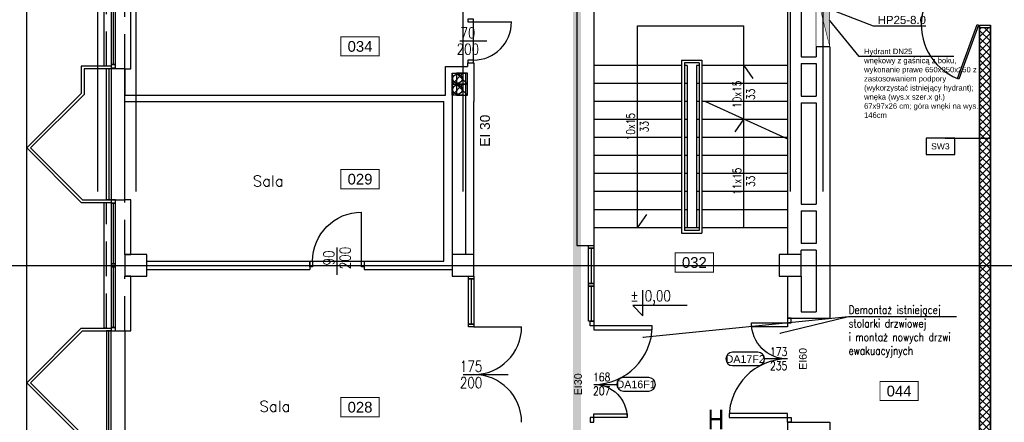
# Model space of a CAD drawing. Header units: centimetres. Extents: x -228435 to 111511, y -89367 to 428125.
# Tile 30 of 216: x -73269 to -55213, y 44125 to 51500. Entities that reach past the tile are written whole.
import ezdxf
from ezdxf.enums import TextEntityAlignment as Align
from ezdxf.xclip import XClip

# ---------------------------------------------------------------- set-up
doc = ezdxf.new("R2010")
doc.units = ezdxf.units.CM
doc.header["$LTSCALE"] = 50
doc.header["$XCLIPFRAME"] = 0
for name, pattern in [('DASHDOT2', [12.7, 6.35, -3.175, 0, -3.175]), ('DIVIDE', [31.75, 12.7, -6.35, 0, -6.35, 0, -6.35]), ('HIDDEN', [9.525, 6.35, -3.175])]:
    doc.linetypes.add(name, pattern=pattern)
doc.layers.get('0').update_dxf_attribs({"color": 8})
for name, color, linetype in [('ARCH_ETAPOWANIE', 8, 'DIVIDE'), ('ARCH_GK', 8, 'Continuous'), ('ARCH_HYDRANTY', 8, 'Continuous'), ('ARCH_INFO_AREA_ETYKIETY_200', 8, 'Continuous'), ('ARCH_INFO_ETYK_DRZWI', 8, 'Continuous'), ('ARCH_INFO_ETYK_DRZWI_IST', 8, 'Continuous'), ('ARCH_INFO_KOTY_WYSOKOŚCIOWE_IST', 8, 'Continuous'), ('ARCH_INFO_ODPORNOŚĆ OGNIOWA', 8, 'Continuous'), ('ARCH_INFO_OPISY', 8, 'Continuous'), ('ARCH_INFO_OPISY_IST', 8, 'Continuous'), ('ARCH_INFO_OPISY_PRZEGRODY', 8, 'Continuous'), ('ARCH_INFO_OSIE_IST', 8, 'DASHDOT2'), ('ARCH_INFO_SCHODY_IST', 8, 'Continuous'), ('ARCH_MUROWANE_IST', 8, 'Continuous'), ('ARCH_NIEWIDOK_IST', 8, 'HIDDEN'), ('ARCH_OCIEPLENIE_IST', 8, 'Continuous'), ('ARCH_OTWORY_WENTYLACJA_IST', 8, 'Continuous'), ('ARCH_PRZEKROJOWE_IST', 8, 'Continuous'), ('ARCH_SCHODY_IST', 8, 'Continuous'), ('ARCH_WIDOK_IST', 8, 'Continuous'), ('ARCH_ŚLUSARKA_DRZWI', 8, 'Continuous'), ('ARCH_ŚLUSARKA_DRZWI_IST', 8, 'Continuous'), ('ARCH_ŚLUSARKA_OKNA_IST', 8, 'Continuous'), ('ARCH_ŻELBET_IST', 8, 'Continuous'), ('bgde_ opis hydranty', 8, 'Continuous'), ('KJP_HYDRANTY', 8, 'Continuous'), ('Kondygnacja +0$0$ARCH_GK', 8, 'Continuous'), ('Kondygnacja -1$0$ARCH_HYDRANTY', 8, 'Continuous'), ('Obudowy i okł. słupów$0$ARCH_INFO_OPISY', 8, 'Continuous'), ('Osie rzutów$0$ARCH_INFO_OSIE_OPISY_IST', 8, 'Continuous'), ('RYSUNKOWE_XREF', 8, 'Continuous')]:
    doc.layers.add(name, color=color, linetype=linetype)
doc.styles.add('Arial', font='ARIAL.TTF')
doc.styles.add('EtykietaPow01', font='ARIALN.TTF')
doc.styles.add('Obudowy i okł. słupów$0$Standard', font='txt')
doc.styles.add('Romans', font='Romans.shx')
doc.styles.add('ROMANS-50-CM', font='romans.shx', dxfattribs={"width": 0.8, "height": 10})
doc.dimstyles.new('ISO-25', dxfattribs={"dimtxt": 2.5, "dimasz": 2.5, "dimexe": 1.25, "dimexo": 0.625, "dimtad": 1, "dimtxsty": 'Standard', "dimcen": 2.5, "dimadec": 0, "dimazin": 0, "dimtfac": 1, "dimtmove": 0, "dimatfit": 3, "dimfxl": 0, "dimarcsym": 0})
doc.dimstyles.new('Obudowy i okł. słupów$0$ISO-25', dxfattribs={"dimtxt": 2.5, "dimasz": 2.5, "dimexe": 1.25, "dimexo": 15, "dimtad": 1, "dimtxsty": 'Obudowy i okł. słupów$0$Standard', "dimcen": 2.5, "dimadec": 0, "dimazin": 0, "dimtfac": 1, "dimtmove": 0, "dimatfit": 3, "dimfxl": 0, "dimarcsym": 0})

# ---------------------------------------------------------------- blocks, each defined once
blk = doc.blocks.new('T-drzwi_prawe-200')
at = {"layer": 'ARCH_INFO_ETYK_DRZWI'}
blk.add_line((0, 0), (60, 0), dxfattribs=at)
blk.add_lwpolyline([(143.7, 17.5), (77.5, 17.5, 1), (77.5, -17.5), (143.7, -17.5, 1)], format="xyb", close=True, dxfattribs=at)
at = {"layer": 'ARCH_INFO_ETYK_DRZWI', "color": 1, "style": 'Arial'}
blk.add_attdef('ADS_DRZWI:ODPORNOŚĆ_OGNIOWA', text='', height=20, rotation=90, dxfattribs=at).set_placement((-25.5, 0.1), align=Align.BOTTOM_CENTER)
at = {"layer": 'ARCH_INFO_ETYK_DRZWI', "style": 'Romans', "width": 0.8}
for tag, p in [('ADS_DRZWI:SZEROKOŚĆ', (20.5, 8)), ('ADS_DRZWI:WYSOKOŚĆ', (20.5, -28))]:
    blk.add_attdef(tag, text='', height=22, dxfattribs=at).set_placement(p, align=Align.CENTER)
at = {"layer": 'ARCH_INFO_ETYK_DRZWI', "style": 'Arial'}
blk.add_attdef('ADS_DRZWI:SYMBOL', text='', height=20, dxfattribs=at).set_placement((110.7, 0), align=Align.MIDDLE)
blk = doc.blocks.new('T-drzwi_lewe-200')
at = {"layer": 'ARCH_INFO_ETYK_DRZWI'}
blk.add_line((0, 0), (-60, 0), dxfattribs=at)
blk.add_lwpolyline([(-77.5, 17.5), (-143.7, 17.5, 1), (-143.7, -17.5), (-77.5, -17.5, 1)], format="xyb", close=True, dxfattribs=at)
at = {"layer": 'ARCH_INFO_ETYK_DRZWI', "style": 'Arial'}
blk.add_attdef('ADS_DRZWI:ODPORNOŚĆ_OGNIOWA', text='', height=20, rotation=90, dxfattribs=at).set_placement((56.4, 0.1), align=Align.BOTTOM_CENTER)
at = {"layer": 'ARCH_INFO_ETYK_DRZWI', "style": 'Romans', "width": 0.8}
for tag, p in [('ADS_DRZWI:SZEROKOŚĆ', (-23, 7.9)), ('ADS_DRZWI:WYSOKOŚĆ', (-23, -29))]:
    blk.add_attdef(tag, text='', height=22, dxfattribs=at).set_placement(p, align=Align.CENTER)
at = {"layer": 'ARCH_INFO_ETYK_DRZWI', "style": 'Arial'}
blk.add_attdef('ADS_DRZWI:SYMBOL', text='', height=20, dxfattribs=at).set_placement((-110.6, 0), align=Align.MIDDLE)
blk = doc.blocks.new('DRZWI70')
blk.add_line((-35, 0), (-35, 70))
at = {"lineweight": -3}
for p, q in [((0, -25), (0, 25)), ((35, 0), (-35, 0))]:
    blk.add_line(p, q, dxfattribs=at)
for points in [[(-40, -10), (-35, -10), (-35, 0), (-40, 0)], [(35, -10), (40, -10), (40, 0), (35, 0)]]:
    blk.add_lwpolyline(points, close=True, dxfattribs=at)
blk.add_arc((-35, 0), 70, 0, 90, dxfattribs=at)
blk = doc.blocks.new('DRZWI90')
blk.add_line((-45, 0), (-45, 90))
at = {"lineweight": -3}
for p, q in [((0, -25), (0, 25)), ((45, 0), (-45, 0))]:
    blk.add_line(p, q, dxfattribs=at)
for points in [[(-50, -10), (-45, -10), (-45, 0), (-50, 0)], [(45, -10), (50, -10), (50, 0), (45, 0)]]:
    blk.add_lwpolyline(points, close=True, dxfattribs=at)
blk.add_arc((-45, 0), 90, 0, 90, dxfattribs=at)
blk = doc.blocks.new('etykieta_numer')
at = {"color": 0, "linetype": 'ByBlock', "const_width": 2.44}
blk.add_lwpolyline([(-50, -50), (-50, 0), (50, 0), (50, -50)], close=True, dxfattribs=at)
at = {"color": 0, "linetype": 'ByBlock', "style": 'Arial'}
blk.add_attdef('AECAREA:NUMBER', text='', height=28, dxfattribs=at).set_placement((0, -25), align=Align.MIDDLE)
blk = doc.blocks.new('Osie rzutów')
at = {"layer": 'ARCH_INFO_OSIE_IST', "ltscale": 10}
for p, q in [((4930, 12510), (4930, 4623.3)), ((5000, 12510), (5000, 4512.3)), ((5600, 12510), (5600, 4512.3)), ((6200, 12510), (6200, 4800)), ((6200, 12510), (6200, 4571.2)), ((6260, 12510), (6260, 4623.3)), ((4436, 9200), (15156.5, 9200))]:
    blk.add_line(p, q, dxfattribs=at)
blk = doc.blocks.new('A$C6FDA0163')
at = {"layer": 'RYSUNKOWE_XREF'}
blk.add_blockref('Osie rzutów', (-10460, -9819, -630), dxfattribs=at)
blk = doc.blocks.new('Obudowy i okł. słupów$0$_Dot')
at = {"color": 0, "linetype": 'ByBlock', "lineweight": -2}
blk.add_line((-0.5, 0), (-1, 0), dxfattribs=at)
at = {"color": 0, "linetype": 'ByBlock', "const_width": 0.5}
blk.add_lwpolyline([(-0.25, 0, 1), (0.25, 0, 1)], format="xyb", close=True, dxfattribs=at)

msp = doc.modelspace()

# ---------------------------------------------------------------- hatches: boundary and pattern name
at = {"layer": 'ARCH_GK', "linetype": 'Continuous', "lineweight": -3}
h = msp.add_hatch(dxfattribs=at)
h.set_pattern_fill('ANSI37', color=256, scale=30, style=0)
h.set_pattern_definition([(45, (-121140, -45000), (-67.35192, 67.35192), []), (135, (-121140, -45000), (-67.35192, -67.35192), [])])
h.paths.add_polyline_path([(-55665, 54650), (-55465, 54650), (-55465, 62985), (-55740, 62985), (-55740, 64900), (-55465, 64900), (-55465, 65100), (-55940, 65100), (-55940, 62785), (-55665, 62785), (-55665, 59075), (-56250, 59075), (-56250, 58925), (-55665, 58925)])
h.paths.add_polyline_path([(-55465, 53500), (-55665, 53500), (-55665, 52500), (-55465, 52500)])
h.paths.add_polyline_path([(-55665, 42650), (-55465, 42650), (-55465, 51350), (-55665, 51350)])
h.paths.add_polyline_path([(-55665, 40500), (-55465, 40500), (-55465, 41500), (-55665, 41500)])
h.paths.add_polyline_path([(-55665, 30650), (-55465, 30650), (-55465, 39350), (-55665, 39350)])
h.paths.add_polyline_path([(-55665, 28500), (-55465, 28500), (-55465, 29500), (-55665, 29500)])
h.paths.add_polyline_path([(-55465, 27350), (-55665, 27350), (-55665, 19215), (-55940, 19215), (-55940, 16900), (-55465, 16900), (-55465, 17100), (-55740, 17100), (-55740, 19015), (-55465, 19015)])
at = {"layer": 'Kondygnacja -1$0$ARCH_HYDRANTY'}
h = msp.add_hatch(color=256, dxfattribs=at)
h.paths.add_polyline_path([(-58416.29407, 51014.91592), (-58416.29407, 51945), (-58651.26269, 51945)])
h.paths.add_polyline_path([(-58416.29407, 51964.91592), (-58656.29407, 51964.91592), (-58651.26269, 51945), (-58416.29407, 51945)])

# ---------------------------------------------------------------- linework, layer by layer
at = {"layer": 'ARCH_ETAPOWANIE', "ltscale": 10, "const_width": 150, "elevation": 630}
msp.add_lwpolyline([(-32748.04041, 102637.86797), (-71890, 102620.1903), (-71740, 89900), (-59190, 89900), (-59190, 71200), (-71590, 71200), (-71590, 58800), (-65060, 58800), (-65060, 57540), (-63050, 57540), (-63050, -5675.91583)], dxfattribs=at)
at = {"layer": 'ARCH_GK', "linetype": 'Continuous', "lineweight": -3}
msp.add_line((-55465, 51350, 630), (-55665, 51350, 630), dxfattribs=at)
at = {"layer": 'ARCH_GK', "linetype": 'Continuous', "lineweight": -3, "elevation": 630}
for points in [[(-55665, 42650), (-55665, 51350)], [(-55465, 51350), (-55465, 42650)]]:
    msp.add_lwpolyline(points, dxfattribs=at)
at = {"layer": 'ARCH_INFO_KOTY_WYSOKOŚCIOWE_IST', "elevation": 630}
msp.add_lwpolyline([(-61029.62166, 46261.78218), (-62026.80561, 46261.78218), (-61839.30561, 46074.28218), (-61839.30561, 46542.71586)], dxfattribs=at)
at = {"layer": 'ARCH_INFO_OPISY_PRZEGRODY', "elevation": 630}
msp.add_lwpolyline([(-56647.75741, 49029.27451), (-56122.75741, 49029.27451), (-56122.75741, 49329.27451), (-56647.75741, 49329.27451), (-56647.75741, 49029.27451)], close=True, dxfattribs=at)
msp.add_lwpolyline([(-56295.06535, 49329.27451), (-55451.45702, 49329.27451)], dxfattribs=at)
at = {"layer": 'ARCH_INFO_SCHODY_IST'}
for p, q in [((-61940, 47690, 630), (-61940, 51390, 630)), ((-61940, 51390, 630), (-59990, 51390, 630)), ((-59990, 47690, 630), (-59990, 51390, 630)), ((-59990, 50660, 630), (-59825.64227, 50420.81234, 630)), ((-59990, 49684.84786, 630), (-60154.35773, 49445.6602, 630)), ((-61940, 47690, 630), (-61765.99932, 47929.23197, 630))]:
    msp.add_line(p, q, dxfattribs=at)
at = {"layer": 'ARCH_MUROWANE_IST', "ltscale": 4}
for p, q in [((-63050, 54210, 630), (-63050, 47365, 630)), ((-62740, 52950, 630), (-62740, 47365, 630)), ((-59190, 52800, 630), (-59190, 47200, 630)), ((-58940, 52800, 630), (-58940, 50820, 630)), ((-58665, 51005, 630), (-58665, 50820, 630)), ((-58415, 51005, 630), (-58415, 46030, 630)), ((-58940, 50820, 630), (-58665, 50820, 630)), ((-71340, 50600, 630), (-71340, 50120, 630)), ((-65460, 50120, 630), (-65460, 50640, 630)), ((-65460, 50640, 630), (-65060, 50640, 630)), ((-65060, 50710, 630), (-64940, 50710, 630)), ((-65060, 50710, 630), (-65060, 50640, 630)), ((-64940, 50710, 630), (-64940, 50000, 630)), ((-58940, 50700, 630), (-58940, 50100, 630)), ((-58940, 50700, 630), (-58665, 50700, 630)), ((-58665, 50700, 630), (-58665, 50100, 630)), ((-65340, 50520, 630), (-65090, 50520, 630)), ((-65340, 50520, 630), (-65340, 47200, 630)), ((-65090, 47200, 630), (-65090, 50520, 630)), ((-71340, 50120, 630), (-65460, 50120, 630)), ((-58940, 50100, 630), (-58665, 50100, 630)), ((-71340, 50000, 630), (-65490, 50000, 630)), ((-65490, 47075, 630), (-65490, 50000, 630)), ((-64940, 47200, 630), (-64940, 50000, 630)), ((-58940, 49980, 630), (-58940, 48120, 630)), ((-58940, 49980, 630), (-58665, 49980, 630)), ((-58665, 49980, 630), (-58665, 48120, 630)), ((-58940, 48120, 630), (-58665, 48120, 630)), ((-58940, 48000, 630), (-58665, 48000, 630)), ((-58940, 48000, 630), (-58940, 47400, 630)), ((-58665, 48000, 630), (-58665, 47400, 630)), ((-63050, 47365, 630), (-62740, 47365, 630)), ((-58665, 47400, 630), (-58940, 47400, 630)), ((-58940, 47200, 630), (-58940, 47280, 630)), ((-58665, 47280, 630), (-58940, 47280, 630)), ((-58665, 47280, 630), (-58665, 46150, 630)), ((-70940, 47075, 630), (-67950, 47075, 630)), ((-67950, 47075, 630), (-67950, 46925, 630)), ((-66950, 47075, 630), (-65490, 47075, 630)), ((-66950, 47075, 630), (-66950, 46925, 630)), ((-70940, 46925, 630), (-67950, 46925, 630)), ((-66950, 46925, 630), (-65340, 46925, 630)), ((-59190, 46800, 630), (-59190, 46030, 630)), ((-58940, 46800, 630), (-58940, 46150, 630)), ((-58940, 46150, 630), (-58665, 46150, 630)), ((-59190, 46030, 630), (-58415, 46030, 630)), ((-59190, 44130, 630), (-58940, 44130, 630)), ((-59190, 44130, 630), (-59190, 41200, 630)), ((-58940, 44130, 630), (-58665, 44130, 630)), ((-58665, 44130, 630), (-58415, 44130, 630)), ((-58415, 44130, 630), (-58415, 43200, 630))]:
    msp.add_line(p, q, dxfattribs=at)
at = {"layer": 'ARCH_MUROWANE_IST', "ltscale": 4, "elevation": 630}
for points in [[(-58415, 51005), (-58665, 51005)], [(-71340, 50600), (-71590, 50600), (-71590, 48200), (-71340, 48200), (-71340, 50600)], [(-71340, 42230), (-71590, 42230), (-71590, 45800), (-71340, 45800), (-71340, 42230)]]:
    msp.add_lwpolyline(points, dxfattribs=at)
at = {"layer": 'ARCH_NIEWIDOK_IST', "ltscale": 2}
for p, q in [((-71680, 50650, 630), (-71680, 51868.2897, 630)), ((-71340, 50600, 630), (-71340, 51918.2897, 630)), ((-71680, 45850, 630), (-71680, 48150, 630)), ((-71340, 47200, 630), (-71340, 48200, 630)), ((-71340, 45800, 630), (-71340, 46800, 630))]:
    msp.add_line(p, q, dxfattribs=at)
at = {"layer": 'ARCH_OCIEPLENIE_IST'}
for p, q in [((-71635, 50600, 630), (-71635, 48200, 630)), ((-71635, 42230, 630), (-71635, 45800, 630))]:
    msp.add_line(p, q, dxfattribs=at)
at = {"layer": 'ARCH_OTWORY_WENTYLACJA_IST'}
for p, q in [((-65140, 50520, 630), (-65340, 50320, 630)), ((-65260, 50520, 630), (-65060, 50320, 630)), ((-65140, 50320, 630), (-65340, 50120, 630)), ((-65260, 50320, 630), (-65060, 50120, 630))]:
    msp.add_line(p, q, dxfattribs=at)
at = {"layer": 'ARCH_OTWORY_WENTYLACJA_IST', "elevation": 630}
for points in [[(-65140, 50320), (-65340, 50320), (-65340, 50520), (-65140, 50520)], [(-65260, 50320), (-65060, 50320), (-65060, 50520), (-65260, 50520)], [(-65140, 50120), (-65340, 50120), (-65340, 50320), (-65140, 50320)], [(-65260, 50120), (-65060, 50120), (-65060, 50320), (-65260, 50320)]]:
    msp.add_lwpolyline(points, close=True, dxfattribs=at)
at = {"layer": 'ARCH_OTWORY_WENTYLACJA_IST'}
for centre in [(-65240, 50420, 630), (-65240, 50220, 630)]:
    msp.add_circle(centre, 85, dxfattribs=at)
at = {"layer": 'ARCH_PRZEKROJOWE_IST', "ltscale": 4}
for p, q in [((-71590, 50650, 630), (-72140, 50650, 630)), ((-72140, 50650, 630), (-72140, 50200, 630)), ((-71495, 50600, 630), (-72090, 50600, 630)), ((-72090, 50600, 630), (-72090, 50200, 630))]:
    msp.add_line(p, q, dxfattribs=at)
at = {"layer": 'ARCH_PRZEKROJOWE_IST', "ltscale": 4, "elevation": 630}
for points in [[(-72140.00163, 50650), (-72140.00193, 50150), (-73140.00193, 49150), (-72140.00193, 48150), (-71590, 48150)], [(-72090, 50600), (-72090.00193, 50129.28932), (-73069.29125, 49150), (-72119.29125, 48200), (-71590, 48200)], [(-71590, 48200), (-71680, 48200), (-71680, 50600), (-71680, 50600)], [(-72140, 42180), (-72140.00193, 43850), (-73140.00193, 44850), (-72140.00193, 45850), (-71590, 45850)], [(-72090, 42230), (-72090.00193, 43870.71068), (-73069.29125, 44850), (-72119.29125, 45800), (-71590, 45800)], [(-71590, 45800), (-71680, 45800), (-71680, 42230), (-71680, 42230)]]:
    msp.add_lwpolyline(points, dxfattribs=at)
at = {"layer": 'ARCH_SCHODY_IST'}
for p, q in [((-61130, 50760, 630), (-61130, 47590, 630)), ((-61130, 50760, 630), (-60760, 50760, 630)), ((-60760, 50760, 630), (-60760, 47590, 630)), ((-61130, 50660, 630), (-62740, 50660, 630)), ((-61080, 50710, 630), (-61080, 47640, 630)), ((-60810, 50710, 630), (-61080, 50710, 630)), ((-61030, 50660, 630), (-61080, 50660, 630)), ((-61030, 50660, 630), (-61030, 47690, 630)), ((-60860, 50660, 630), (-60860, 47690, 630)), ((-60810, 50660, 630), (-60860, 50660, 630)), ((-60810, 50710, 630), (-60810, 47640, 630)), ((-59190, 50660, 630), (-60760, 50660, 630)), ((-61130, 50330, 630), (-62740, 50330, 630)), ((-61030, 50330, 630), (-61080, 50330, 630)), ((-60810, 50330, 630), (-60860, 50330, 630)), ((-59190, 50330, 630), (-60760, 50330, 630)), ((-61130, 50000, 630), (-62740, 50000, 630)), ((-61030, 50000, 630), (-61080, 50000, 630)), ((-60810, 50000, 630), (-60860, 50000, 630)), ((-59190, 50000, 630), (-60760, 50000, 630)), ((-60695.4156, 50000, 630), (-59190, 49317.01014, 630)), ((-61130, 49670, 630), (-62740, 49670, 630)), ((-61030, 49670, 630), (-61080, 49670, 630)), ((-60810, 49670, 630), (-60860, 49670, 630)), ((-59190, 49670, 630), (-60760, 49670, 630)), ((-61130, 49340, 630), (-62740, 49340, 630)), ((-61030, 49340, 630), (-61080, 49340, 630)), ((-60810, 49340, 630), (-60860, 49340, 630)), ((-59190, 49340, 630), (-60760, 49340, 630)), ((-61130, 49010, 630), (-62740, 49010, 630)), ((-61030, 49010, 630), (-61080, 49010, 630)), ((-60810, 49010, 630), (-60860, 49010, 630)), ((-59190, 49010, 630), (-60760, 49010, 630)), ((-61130, 48680, 630), (-62740, 48680, 630)), ((-61030, 48680, 630), (-61080, 48680, 630)), ((-60810, 48680, 630), (-60860, 48680, 630)), ((-59190, 48680, 630), (-60760, 48680, 630)), ((-61130, 48350, 630), (-62740, 48350, 630)), ((-61030, 48350, 630), (-61080, 48350, 630)), ((-60810, 48350, 630), (-60860, 48350, 630)), ((-59190, 48350, 630), (-60760, 48350, 630)), ((-61130, 48020, 630), (-62740, 48020, 630)), ((-61030, 48020, 630), (-61080, 48020, 630)), ((-60810, 48020, 630), (-60860, 48020, 630)), ((-59190, 48020, 630), (-60760, 48020, 630)), ((-61130, 47690, 630), (-62740, 47690, 630)), ((-60810, 47690, 630), (-61080, 47690, 630)), ((-59190, 47690, 630), (-60760, 47690, 630)), ((-61130, 47590, 630), (-60760, 47590, 630)), ((-60810, 47640, 630), (-61080, 47640, 630))]:
    msp.add_line(p, q, dxfattribs=at)
at = {"layer": 'ARCH_WIDOK_IST'}
msp.add_line((-73140, 11200, 630), (-73140, 67200, 630), dxfattribs=at)
at = {"layer": 'ARCH_WIDOK_IST', "elevation": 630}
for points in [[(-71680, 50650), (-71720, 50650), (-71720, 51868.2897)], [(-71340, 50600), (-71230, 50600), (-71230, 51918.2897), (-71340, 51918.2897)], [(-71680, 45850), (-71720, 45850), (-71720, 48150)], [(-71340, 47200), (-71230, 47200), (-71230, 48200), (-71340, 48200)], [(-71340, 45800), (-71230, 45800), (-71230, 46800), (-71340, 46800)]]:
    msp.add_lwpolyline(points, dxfattribs=at)
at = {"layer": 'ARCH_ŚLUSARKA_DRZWI', "linetype": 'Continuous', "lineweight": -3, "elevation": 630}
for points in [[(-56044.12115, 50413.32275), (-56072.31193, 50423.58335), (-55713.19078, 51410.2606), (-55685, 51400)], [(-55465, 51400), (-55465, 51350), (-55665, 51350), (-55665, 51400)], [(-62810, 45890), (-62810, 45975), (-62740, 45975), (-62740, 45890)], [(-62740, 45890), (-62740, 45820), (-61670, 45820), (-61670, 45890)], [(-59190, 45945), (-59190, 45875), (-59850, 45875), (-59850, 45945)], [(-59120, 45945), (-59120, 46030), (-59190, 46030), (-59190, 45945)], [(-62740, 44210), (-62740, 44280), (-62130, 44280), (-62130, 44210)], [(-59190, 44215), (-59190, 44285), (-60260, 44285), (-60260, 44215)], [(-62810, 44210), (-62810, 44125), (-62740, 44125), (-62740, 44210)], [(-59120, 44215), (-59120, 44130), (-59190, 44130), (-59190, 44215)]]:
    msp.add_lwpolyline(points, close=True, dxfattribs=at)
at = {"layer": 'ARCH_ŚLUSARKA_DRZWI', "linetype": 'Continuous', "lineweight": -3}
for centre, radius, start, end in [((-55684.73981, 51399.7282, 630), 1050.27183, 90.014194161, 248.344761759), ((-62740, 45890, 630), 1070, 270, 0), ((-59190, 44215, 630), 1070, 90, 180)]:
    msp.add_arc(centre, radius, start, end, dxfattribs=at)
at = {"layer": 'ARCH_ŚLUSARKA_DRZWI', "linetype": 'Continuous', "lineweight": -3, "extrusion": (0, 0, -1)}
for centre, radius, start, end in [((59190, 45945, -630), 660, 270, 0), ((62740, 44210, -630), 610, 90, 180)]:
    msp.add_arc(centre, radius, start, end, dxfattribs=at)
at = {"layer": 'ARCH_ŚLUSARKA_DRZWI_IST'}
for p, q in [((-62790, 47315, 630), (-62790, 46670, 630)), ((-64990, 46750, 630), (-64990, 45925, 630)), ((-62790, 46620, 630), (-62790, 45975, 630)), ((-65138.93372, 45000, 630), (-64313.31565, 45000, 630))]:
    msp.add_line(p, q, dxfattribs=at)
at = {"layer": 'ARCH_ŚLUSARKA_DRZWI_IST', "elevation": 630}
for points in [[(-62840, 47365), (-62740, 47365), (-62740, 47315), (-62840, 47315)], [(-62840, 47315), (-62740, 47315), (-62740, 46670), (-62840, 46670)], [(-65040, 46800), (-64940, 46800), (-64940, 46750), (-65040, 46750)], [(-65040, 46750), (-64940, 46750), (-64940, 45925), (-65040, 45925)], [(-62840, 46670), (-62740, 46670), (-62740, 46620), (-62840, 46620)], [(-62840, 46620), (-62740, 46620), (-62740, 45975), (-62840, 45975)]]:
    msp.add_lwpolyline(points, close=True, dxfattribs=at)
msp.add_lwpolyline([(-64940, 45875), (-65040, 45875), (-65040, 45925), (-64940, 45925), (-64940, 45875), (-64065, 45875)], dxfattribs=at)
at = {"layer": 'ARCH_ŚLUSARKA_DRZWI_IST'}
for centre, start, end in [((-64940, 45875, 630), 270, 0), ((-64940, 44125, 630), 0, 90)]:
    msp.add_arc(centre, 875, start, end, dxfattribs=at)
at = {"layer": 'ARCH_ŚLUSARKA_OKNA_IST'}
for p, q in [((-71550, 50680, 630), (-71550, 51838.2897, 630)), ((-71550, 47030, 630), (-71550, 48140, 630)), ((-71550, 45860, 630), (-71550, 46970, 630))]:
    msp.add_line(p, q, dxfattribs=at)
at = {"layer": 'ARCH_ŚLUSARKA_OKNA_IST', "elevation": 630}
for points in [[(-71510, 50680), (-71510, 51838.2897), (-71590, 51838.2897), (-71590, 50680)], [(-71510, 50620), (-71510, 50680), (-71590, 50680), (-71590, 50620)], [(-71510, 48140), (-71510, 48200), (-71590, 48200), (-71590, 48140)], [(-71510, 47030), (-71510, 48140), (-71590, 48140), (-71590, 47030)], [(-71510, 46970), (-71510, 47030), (-71590, 47030), (-71590, 46970)], [(-71510, 45860), (-71510, 46970), (-71590, 46970), (-71590, 45860)], [(-71510, 45800), (-71510, 45860), (-71590, 45860), (-71590, 45800)]]:
    msp.add_lwpolyline(points, close=True, dxfattribs=at)
at = {"layer": 'ARCH_ŻELBET_IST', "ltscale": 4, "elevation": 630}
for points in [[(-71340, 46800), (-70940, 46800), (-70940, 47200), (-71340, 47200)], [(-65340, 46800), (-64940, 46800), (-64940, 47200), (-65340, 47200)], [(-59340, 46800), (-58940, 46800), (-58940, 47200), (-59340, 47200)]]:
    msp.add_lwpolyline(points, close=True, dxfattribs=at)
at = {"layer": 'bgde_ opis hydranty', "ltscale": 1.5}
msp.add_line((-56140.82243, 50828.75321, -5670), (-57872.80096, 50828.75321, -5670), dxfattribs=at)
at = {"layer": 'bgde_ opis hydranty', "ltscale": 1.5, "elevation": -5670}
msp.add_lwpolyline([(-56140.82243, 50828.75321), (-57872.80096, 50828.75321), (-58416.29407, 51489.91592)], dxfattribs=at)
at = {"layer": 'KJP_HYDRANTY', "const_width": 10, "elevation": 630}
for points in [[(-58666.29407, 51964.91592), (-58416.29407, 51964.91592), (-58416.29407, 51014.91592), (-58666.29407, 51014.91592), (-58666.29407, 51964.91592)], [(-58656.29407, 51964.91592), (-58416.29407, 51014.91592)]]:
    msp.add_lwpolyline(points, dxfattribs=at)
at = {"layer": 'Kondygnacja +0$0$ARCH_GK', "linetype": 'Continuous', "lineweight": -3}
for p, q in [((-55665, 51400, 630), (-55665, 42600, 630)), ((-55465, 42600, 630), (-55465, 51400, 630))]:
    msp.add_line(p, q, dxfattribs=at)

# ---------------------------------------------------------------- block references
ref = msp.add_blockref('A$C6FDA0163', (-16540, 53190.5, 630), dxfattribs=dict(xscale=10, yscale=10, zscale=10))
XClip(ref).set_block_clipping_path([(-400.031931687, -2219.05), (399.968068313, 380.95)])
at = {"layer": 'ARCH_INFO_AREA_ETYKIETY_200', "linetype": 'Continuous', "lineweight": -3, "xscale": 7, "yscale": 7, "zscale": 10}
for p, values in [((-67028.22344, 51186.03607, 630), {'AECAREA:NUMBER': '034'}), ((-67028.22344, 48754.0469, 630), {'AECAREA:NUMBER': '029'}), ((-60897.14807, 47227.0555, 630), {'AECAREA:NUMBER': '032'}), ((-57143.04028, 44872.15198, 630), {'AECAREA:NUMBER': '044'}), ((-67028.22344, 44576.68, 630), {'AECAREA:NUMBER': '028'})]:
    msp.add_blockref('etykieta_numer', p, dxfattribs=at).add_auto_attribs(values)
at = {"layer": 'ARCH_INFO_ETYK_DRZWI', "linetype": 'Continuous', "lineweight": -3}
ref = msp.add_blockref('T-drzwi_lewe-200', (-59190, 45285, 630), dxfattribs=dict(at, xscale=7, yscale=7, zscale=7))
ref.add_attrib('ADS_DRZWI:SYMBOL', 'DA17F2', dxfattribs={"height": 140, "style": 'Arial'}).set_placement((-59964.11889, 45285, 630), align=Align.MIDDLE)
ref.add_attrib('ADS_DRZWI:SZEROKOŚĆ', '173', dxfattribs={"height": 154, "style": 'Romans', "width": 0.8}).set_placement((-59351, 45340.37202, 630), align=Align.CENTER)
ref.add_attrib('ADS_DRZWI:ODPORNOŚĆ_OGNIOWA', 'EI60', dxfattribs={"color": 1, "height": 140, "rotation": 90, "style": 'Arial'}).set_placement((-58794.92757, 45285.85647, 630), align=Align.BOTTOM_CENTER)
ref.add_attrib('ADS_DRZWI:WYSOKOŚĆ', '235', dxfattribs={"height": 154, "style": 'Romans', "width": 0.8}).set_placement((-59351, 45082, 630), align=Align.CENTER)
at = {"layer": 'ARCH_INFO_ETYK_DRZWI', "linetype": 'Continuous', "lineweight": -3, "xscale": 7, "yscale": 7, "zscale": 7}
msp.add_blockref('T-drzwi_prawe-200', (-62740, 44820, 630), dxfattribs=at).add_auto_attribs({'ADS_DRZWI:ODPORNOŚĆ_OGNIOWA': 'EI30', 'ADS_DRZWI:SZEROKOŚĆ': '168', 'ADS_DRZWI:SYMBOL': 'DA16F1', 'ADS_DRZWI:WYSOKOŚĆ': '207'})
at = {"layer": 'ARCH_ŚLUSARKA_DRZWI_IST', "xscale": 10, "yscale": 10, "zscale": 10, "rotation": 270}
msp.add_blockref('DRZWI70', (-64950, 51110, 630), dxfattribs=at)
at = {"layer": 'ARCH_ŚLUSARKA_DRZWI_IST', "xscale": -10, "yscale": 10, "zscale": 10}
msp.add_blockref('DRZWI90', (-67450, 47075, 630), dxfattribs=at)
at = {"layer": 'Osie rzutów$0$ARCH_INFO_OSIE_OPISY_IST', "xscale": 10, "yscale": 10, "zscale": 10}
msp.add_blockref('Osie rzutów', (-121140, -45000, 630), dxfattribs=at)

# ---------------------------------------------------------------- texts
at = {"layer": 'ARCH_HYDRANTY', "style": 'EtykietaPow01'}
msp.add_attdef('H', text='001', height=360, dxfattribs=at).set_placement((-60500.88759, 44175.42918, 3930), align=Align.MIDDLE)
at = {"layer": 'ARCH_INFO_ETYK_DRZWI_IST', "char_height": 200, "width": 100, "attachment_point": 5, "line_spacing_factor": 0.9, "style": 'ROMANS-50-CM'}
for s, insert in [('70\\P200', (-65050, 51110, 630)), ('175\\P200', (-64991.65384, 45000, 630))]:
    msp.add_mtext(s, dxfattribs=dict(at, insert=insert))
at = {"layer": 'ARCH_INFO_ETYK_DRZWI_IST', "insert": (-67450, 47134.9888, 630), "char_height": 200, "width": 100, "attachment_point": 5, "rotation": 90, "line_spacing_factor": 0.9, "style": 'ROMANS-50-CM'}
msp.add_mtext('90\\P200', dxfattribs=at)
at = {"layer": 'ARCH_INFO_KOTY_WYSOKOŚCIOWE_IST', "insert": (-62068.51557, 46411.4109, 630), "char_height": 200, "width": 976.1892646, "attachment_point": 4, "line_spacing_factor": 0.9, "style": 'ROMANS-50-CM'}
msp.add_mtext('%%P 0,00', dxfattribs=at)
at = {"layer": 'ARCH_INFO_ODPORNOŚĆ OGNIOWA', "insert": (-64736.33411, 49466.61255, 630), "char_height": 180, "width": 864.9939643, "attachment_point": 5, "rotation": 90, "style": 'Arial'}
msp.add_mtext('EI 30', dxfattribs=at)
at = {"layer": 'ARCH_INFO_OPISY', "insert": (-58067.71938, 46261.72402, 630), "char_height": 150, "width": 2157.2334023, "attachment_point": 1, "style": 'ROMANS-50-CM'}
msp.add_mtext('Demontaż istniejącej stolarki drzwiowej\\Pi montaż nowych drzwi ewakuacyjnych', dxfattribs=at)
at = {"layer": 'ARCH_INFO_OPISY_IST', "char_height": 200, "width": 2796.2290174, "attachment_point": 1, "style": 'ROMANS-50-CM'}
for insert in [(-68992.74057, 48644.30102, 630), (-68870.40305, 44517.78323, 630)]:
    msp.add_mtext('{\\W1;Sala}', dxfattribs=dict(at, insert=insert))
at = {"layer": 'ARCH_INFO_OPISY_PRZEGRODY', "insert": (-56385.25741, 49179.27451, 630), "char_height": 112.5, "width": 525, "attachment_point": 5, "style": 'Arial'}
msp.add_mtext('SW3', dxfattribs=at)
at = {"layer": 'ARCH_INFO_SCHODY_IST', "char_height": 150, "width": 100, "attachment_point": 5, "rotation": 90, "style": 'ROMANS-50-CM'}
for s, insert in [('10x15 33', (-59990, 50132.5179, 630)), ('10x15 33', (-61940, 49540, 630)), ('11x15 33', (-59990, 48539.87078, 630))]:
    msp.add_mtext(s, dxfattribs=dict(at, insert=insert))
at = {"layer": 'bgde_ opis hydranty', "ltscale": 1.5, "insert": (-57785.02636, 50969.32936, 3747), "char_height": 100, "width": 2113.3520218, "attachment_point": 1, "style": 'Arial'}
msp.add_mtext('Hydrant DN25^Jwnękowy z gaśnicą z boku, wykonanie prawe 650x950x250 z zastosowaniem podpory (wykorzystać istniejący hydrant);\\Pwnęka (wys.x szer.x gł.) 67x97x26 cm; góra wnęki na wys. 146cm', dxfattribs=at)
at = {"layer": 'KJP_HYDRANTY', "insert": (-57092.14115, 51494.13731, -14355), "char_height": 150, "width": 2356.9744909, "attachment_point": 5, "style": 'Arial'}
msp.add_mtext('HP25-8.0', dxfattribs=at)

# ---------------------------------------------------------------- leaders
at = {"layer": 'ARCH_INFO_OPISY'}
for points in [[(-61840.33925, 45686.17677, 630), (-58067.71938, 46061.01109, 630), (-56623.92046, 46061.01109, 630)], [(-59326.61976, 45755.71769, 630), (-58067.71938, 46061.01109, 630), (-56090.1811, 46061.01109, 630)]]:
    msp.add_leader(points, dimstyle='ISO-25', override={"dimscale": 5, "dimasz": 2, "dimtad": 0, "dimldrblk": 'Dot'}, dxfattribs=at)
at = {"layer": 'Obudowy i okł. słupów$0$ARCH_INFO_OPISY', "ltscale": 0.3}
msp.add_leader([(-58425, 51700, -5970), (-57615.77101, 51384.9651, -5970), (-56650.8911, 51384.9651, -5970)], dimstyle='Obudowy i okł. słupów$0$ISO-25', override={"dimscale": 5, "dimasz": 0.5, "dimtad": 0, "dimldrblk": 'Obudowy i okł. słupów$0$_Dot'}, dxfattribs=at)

doc.saveas('drawing.dxf')
